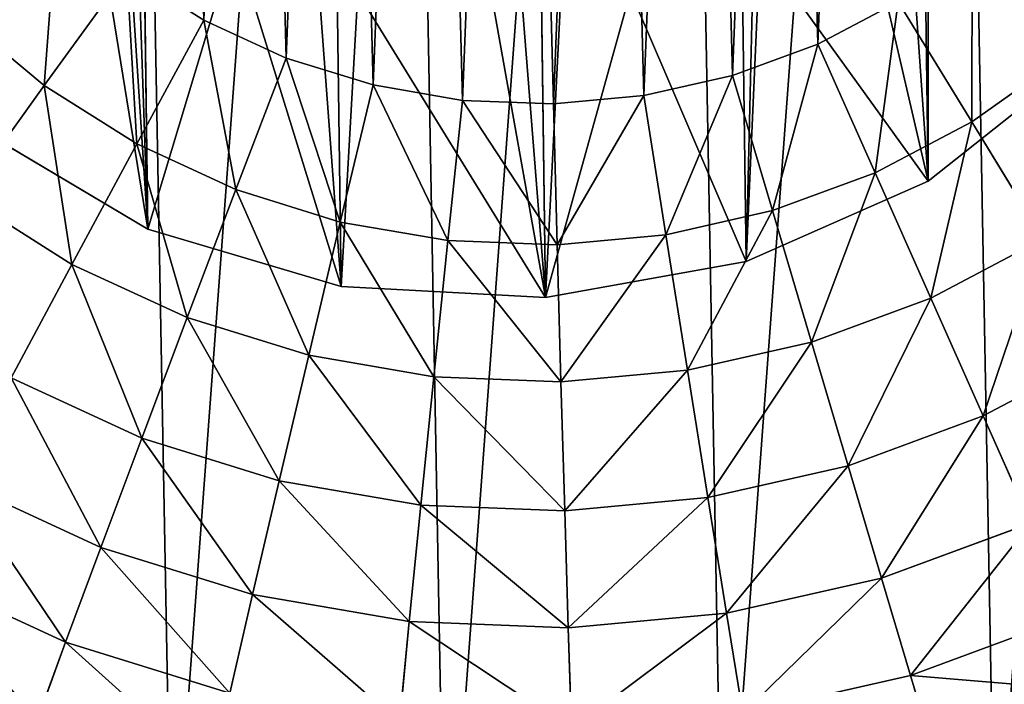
# Model space of a CAD drawing. Extents: x 0 to 230, y 0 to 588.
# Tile 12 of 256: x 110.54 to 119.04, y 104.88 to 110.62. Entities that reach past the tile are written whole.
import ezdxf

# ---------------------------------------------------------------- set-up
doc = ezdxf.new("R2010")
doc.units = 0
doc.header["$LTSCALE"] = 25.4
doc.layers.get('0').update_dxf_attribs({"color": 13, "linetype": 'CONTINUOUS'})

# ---------------------------------------------------------------- blocks, each defined once
blk = doc.blocks.new('VIPER-I-6512-6513_STL_3')
at = {"color": 250}
for p, q in [((-9.649, 144.744, 507.4146), (-9.2881, 118.0193, 465.1574)), ((-9.649, 144.744, 507.4146), (-9.2881, 118.0193, 465.1574)), ((-16.3877, 144.3287, 507.6197), (-16.0268, 117.6041, 465.3625)), ((-16.3877, 144.3287, 507.6197), (-16.0268, 117.6041, 465.3625)), ((-11.2207, 144.0497, 507.8402), (-10.8598, 117.3251, 465.5831)), ((-11.2207, 144.0497, 507.8402), (-10.8598, 117.3251, 465.5831)), ((-14.7198, 143.834, 507.9467), (-14.3589, 117.1094, 465.6896)), ((-14.7198, 143.834, 507.9467), (-14.3589, 117.1094, 465.6896)), ((-12.9538, 143.7387, 508.0221), (-12.5929, 117.0141, 465.765)), ((-12.9538, 143.7387, 508.0221), (-12.5929, 117.0141, 465.765)), ((-16.2084, 119.8297, 460.2601), (-16.9222, 118.8446, 460.1654)), ((-16.2084, 119.8297, 460.2601), (-16.9222, 118.8446, 460.1654)), ((-16.2084, 119.8297, 460.2601), (-15.5446, 119.411, 460.271)), ((-16.2084, 119.8297, 460.2601), (-15.5446, 119.411, 460.271)), ((-10.2414, 119.2031, 460.3073), (-9.5468, 119.5685, 460.3056)), ((-10.2414, 119.2031, 460.3073), (-9.5468, 119.5685, 460.3056)), ((-9.5468, 119.5685, 460.3056), (-8.9111, 118.5306, 460.2201)), ((-9.5468, 119.5685, 460.3056), (-8.9111, 118.5306, 460.2201)), ((-16.9222, 118.8446, 460.1654), (-17.6478, 119.448, 460.151)), ((-16.9222, 118.8446, 460.1654), (-17.6478, 119.448, 460.151)), ((-15.5446, 119.411, 460.271), (-16.124, 118.3411, 460.1786)), ((-15.5446, 119.411, 460.271), (-16.124, 118.3411, 460.1786)), ((-15.5446, 119.411, 460.271), (-14.8319, 119.0825, 460.2808)), ((-15.5446, 119.411, 460.271), (-14.8319, 119.0825, 460.2808)), ((-10.9777, 118.9314, 460.3071), (-10.2414, 119.2031, 460.3073)), ((-10.9777, 118.9314, 460.3071), (-10.2414, 119.2031, 460.3073)), ((-10.2414, 119.2031, 460.3073), (-9.7463, 118.0911, 460.2221)), ((-10.2414, 119.2031, 460.3073), (-9.7463, 118.0911, 460.2221)), ((-14.8319, 119.0825, 460.2808), (-15.2669, 117.9461, 460.1903)), ((-14.8319, 119.0825, 460.2808), (-15.2669, 117.9461, 460.1903)), ((-14.8319, 119.0825, 460.2808), (-14.0824, 118.8499, 460.2892)), ((-14.8319, 119.0825, 460.2808), (-14.0824, 118.8499, 460.2892)), ((-9.2881, 118.0193, 465.1574), (-7.9944, 119.0454, 464.5196)), ((-9.2881, 118.0193, 465.1574), (-7.9944, 119.0454, 464.5196)), ((-8.1403, 119.0753, 460.216), (-8.9111, 118.5306, 460.2201)), ((-8.1403, 119.0753, 460.216), (-8.9111, 118.5306, 460.2201)), ((-11.7432, 118.7582, 460.3052), (-10.9777, 118.9314, 460.3071)), ((-11.7432, 118.7582, 460.3052), (-10.9777, 118.9314, 460.3071)), ((-10.9777, 118.9314, 460.3071), (-10.6318, 117.7644, 460.222)), ((-10.9777, 118.9314, 460.3071), (-10.6318, 117.7644, 460.222)), ((-16.9222, 118.8446, 460.1654), (-17.613, 117.886, 459.8609)), ((-16.9222, 118.8446, 460.1654), (-17.613, 117.886, 459.8609)), ((-16.124, 118.3411, 460.1786), (-16.9222, 118.8446, 460.1654)), ((-16.124, 118.3411, 460.1786), (-16.9222, 118.8446, 460.1654)), ((-14.0824, 118.8499, 460.2892), (-14.3655, 117.6663, 460.2005)), ((-14.0824, 118.8499, 460.2892), (-14.3655, 117.6663, 460.2005)), ((-14.0824, 118.8499, 460.2892), (-13.3089, 118.717, 460.2962)), ((-14.0824, 118.8499, 460.2892), (-13.3089, 118.717, 460.2962)), ((-12.5247, 118.6863, 460.3016), (-11.7432, 118.7582, 460.3052)), ((-12.5247, 118.6863, 460.3016), (-11.7432, 118.7582, 460.3052)), ((-11.7432, 118.7582, 460.3052), (-11.5524, 117.556, 460.2197)), ((-11.7432, 118.7582, 460.3052), (-11.5524, 117.556, 460.2197)), ((-13.3089, 118.717, 460.2962), (-13.4353, 117.5066, 460.2088)), ((-13.3089, 118.717, 460.2962), (-13.4353, 117.5066, 460.2088)), ((-13.3089, 118.717, 460.2962), (-12.5247, 118.6863, 460.3016)), ((-13.3089, 118.717, 460.2962), (-12.5247, 118.6863, 460.3016)), ((-12.5247, 118.6863, 460.3016), (-12.4922, 117.4696, 460.2153)), ((-12.5247, 118.6863, 460.3016), (-12.4922, 117.4696, 460.2153)), ((-8.9111, 118.5306, 460.2201), (-9.7463, 118.0911, 460.2221)), ((-8.9111, 118.5306, 460.2201), (-9.7463, 118.0911, 460.2221)), ((-8.9111, 118.5306, 460.2201), (-8.2933, 117.5207, 459.9246)), ((-8.9111, 118.5306, 460.2201), (-8.2933, 117.5207, 459.9246)), ((-17.4729, 118.4613, 464.808), (-16.0268, 117.6041, 465.3625)), ((-17.4729, 118.4613, 464.808), (-16.0268, 117.6041, 465.3625)), ((-16.124, 118.3411, 460.1786), (-16.6844, 117.3003, 459.8762)), ((-16.124, 118.3411, 460.1786), (-16.6844, 117.3003, 459.8762)), ((-15.2669, 117.9461, 460.1903), (-16.124, 118.3411, 460.1786)), ((-15.2669, 117.9461, 460.1903), (-16.124, 118.3411, 460.1786)), ((-9.7463, 118.0911, 460.2221), (-10.6318, 117.7644, 460.222)), ((-9.7463, 118.0911, 460.2221), (-10.6318, 117.7644, 460.222)), ((-9.7463, 118.0911, 460.2221), (-9.265, 117.0094, 459.9269)), ((-9.7463, 118.0911, 460.2221), (-9.265, 117.0094, 459.9269)), ((-10.8598, 117.3251, 465.5831), (-9.2881, 118.0193, 465.1574)), ((-10.8598, 117.3251, 465.5831), (-9.2881, 118.0193, 465.1574)), ((-15.2669, 117.9461, 460.1903), (-15.6873, 116.8407, 459.8899)), ((-15.2669, 117.9461, 460.1903), (-15.6873, 116.8407, 459.8899)), ((-14.3655, 117.6663, 460.2005), (-15.2669, 117.9461, 460.1903)), ((-14.3655, 117.6663, 460.2005), (-15.2669, 117.9461, 460.1903)), ((-16.6844, 117.3003, 459.8762), (-17.613, 117.886, 459.8609)), ((-16.6844, 117.3003, 459.8762), (-17.613, 117.886, 459.8609)), ((-10.6318, 117.7644, 460.222), (-11.5524, 117.556, 460.2197)), ((-10.6318, 117.7644, 460.222), (-11.5524, 117.556, 460.2197)), ((-10.6318, 117.7644, 460.222), (-10.2952, 116.6293, 459.9267)), ((-10.6318, 117.7644, 460.222), (-10.2952, 116.6293, 459.9267)), ((-14.3655, 117.6663, 460.2005), (-14.6387, 116.5152, 459.9017)), ((-14.3655, 117.6663, 460.2005), (-14.6387, 116.5152, 459.9017)), ((-13.4353, 117.5066, 460.2088), (-14.3655, 117.6663, 460.2005)), ((-13.4353, 117.5066, 460.2088), (-14.3655, 117.6663, 460.2005)), ((-16.0268, 117.6041, 465.3625), (-14.3589, 117.1094, 465.6896)), ((-16.0268, 117.6041, 465.3625), (-14.3589, 117.1094, 465.6896)), ((-11.5524, 117.556, 460.2197), (-12.4922, 117.4696, 460.2153)), ((-11.5524, 117.556, 460.2197), (-12.4922, 117.4696, 460.2153)), ((-11.5524, 117.556, 460.2197), (-11.3661, 116.387, 459.9241)), ((-11.5524, 117.556, 460.2197), (-11.3661, 116.387, 459.9241)), ((-13.4353, 117.5066, 460.2088), (-13.5566, 116.3294, 459.9114)), ((-13.4353, 117.5066, 460.2088), (-13.5566, 116.3294, 459.9114)), ((-12.4922, 117.4696, 460.2153), (-13.4353, 117.5066, 460.2088)), ((-12.4922, 117.4696, 460.2153), (-13.4353, 117.5066, 460.2088)), ((-12.4922, 117.4696, 460.2153), (-12.4595, 116.2864, 459.9189)), ((-12.4922, 117.4696, 460.2153), (-12.4595, 116.2864, 459.9189)), ((-8.2933, 117.5207, 459.9246), (-9.265, 117.0094, 459.9269)), ((-8.2933, 117.5207, 459.9246), (-9.265, 117.0094, 459.9269)), ((-16.6844, 117.3003, 459.8762), (-17.2089, 116.3201, 459.3732)), ((-16.6844, 117.3003, 459.8762), (-17.2089, 116.3201, 459.3732)), ((-15.6873, 116.8407, 459.8899), (-16.6844, 117.3003, 459.8762)), ((-15.6873, 116.8407, 459.8899), (-16.6844, 117.3003, 459.8762)), ((-12.5929, 117.0141, 465.765), (-10.8598, 117.3251, 465.5831)), ((-12.5929, 117.0141, 465.765), (-10.8598, 117.3251, 465.5831)), ((-14.3589, 117.1094, 465.6896), (-12.5929, 117.0141, 465.765)), ((-14.3589, 117.1094, 465.6896), (-12.5929, 117.0141, 465.765)), ((-9.265, 117.0094, 459.9269), (-10.2952, 116.6293, 459.9267)), ((-9.265, 117.0094, 459.9269), (-10.2952, 116.6293, 459.9267)), ((-9.265, 117.0094, 459.9269), (-8.8121, 115.9909, 459.4306)), ((-9.265, 117.0094, 459.9269), (-8.8121, 115.9909, 459.4306)), ((-15.6873, 116.8407, 459.8899), (-16.0804, 115.8, 459.3887)), ((-15.6873, 116.8407, 459.8899), (-16.0804, 115.8, 459.3887)), ((-14.6387, 116.5152, 459.9017), (-15.6873, 116.8407, 459.8899)), ((-14.6387, 116.5152, 459.9017), (-15.6873, 116.8407, 459.8899)), ((-10.2952, 116.6293, 459.9267), (-11.3661, 116.387, 459.9241)), ((-10.2952, 116.6293, 459.9267), (-11.3661, 116.387, 459.9241)), ((-10.2952, 116.6293, 459.9267), (-9.9779, 115.5608, 459.4304)), ((-10.2952, 116.6293, 459.9267), (-9.9779, 115.5608, 459.4304)), ((-7.7124, 116.5695, 459.4279), (-8.8121, 115.9909, 459.4306)), ((-7.7124, 116.5695, 459.4279), (-8.8121, 115.9909, 459.4306)), ((-14.6387, 116.5152, 459.9017), (-14.8937, 115.4316, 459.4021)), ((-14.6387, 116.5152, 459.9017), (-14.8937, 115.4316, 459.4021)), ((-13.5566, 116.3294, 459.9114), (-14.6387, 116.5152, 459.9017)), ((-13.5566, 116.3294, 459.9114), (-14.6387, 116.5152, 459.9017)), ((-11.3661, 116.387, 459.9241), (-12.4595, 116.2864, 459.9189)), ((-11.3661, 116.387, 459.9241), (-12.4595, 116.2864, 459.9189)), ((-11.3661, 116.387, 459.9241), (-11.1899, 115.2864, 459.4274)), ((-11.3661, 116.387, 459.9241), (-11.1899, 115.2864, 459.4274)), ((-16.0804, 115.8, 459.3887), (-17.2089, 116.3201, 459.3732)), ((-16.0804, 115.8, 459.3887), (-17.2089, 116.3201, 459.3732)), ((-13.5566, 116.3294, 459.9114), (-13.669, 115.2213, 459.4131)), ((-13.5566, 116.3294, 459.9114), (-13.669, 115.2213, 459.4131)), ((-12.4595, 116.2864, 459.9189), (-13.5566, 116.3294, 459.9114)), ((-12.4595, 116.2864, 459.9189), (-13.5566, 116.3294, 459.9114)), ((-12.4595, 116.2864, 459.9189), (-12.4273, 115.1727, 459.4216)), ((-12.4595, 116.2864, 459.9189), (-12.4273, 115.1727, 459.4216)), ((-8.8121, 115.9909, 459.4306), (-9.9779, 115.5608, 459.4304)), ((-8.8121, 115.9909, 459.4306), (-9.9779, 115.5608, 459.4304)), ((-8.8121, 115.9909, 459.4306), (-8.4012, 115.0665, 458.7483)), ((-8.8121, 115.9909, 459.4306), (-8.4012, 115.0665, 458.7483)), ((-16.0804, 115.8, 459.3887), (-16.4343, 114.8555, 458.702)), ((-16.0804, 115.8, 459.3887), (-16.4343, 114.8555, 458.702)), ((-14.8937, 115.4316, 459.4021), (-16.0804, 115.8, 459.3887)), ((-14.8937, 115.4316, 459.4021), (-16.0804, 115.8, 459.3887)), ((-9.9779, 115.5608, 459.4304), (-11.1899, 115.2864, 459.4274)), ((-9.9779, 115.5608, 459.4304), (-11.1899, 115.2864, 459.4274)), ((-9.9779, 115.5608, 459.4304), (-9.6897, 114.5911, 458.748)), ((-9.9779, 115.5608, 459.4304), (-9.6897, 114.5911, 458.748)), ((-16.4343, 114.8555, 458.702), (-17.6815, 115.4303, 458.6849)), ((-16.4343, 114.8555, 458.702), (-17.6815, 115.4303, 458.6849)), ((-14.8937, 115.4316, 459.4021), (-15.1227, 114.4484, 458.7167)), ((-14.8937, 115.4316, 459.4021), (-15.1227, 114.4484, 458.7167)), ((-13.669, 115.2213, 459.4131), (-14.8937, 115.4316, 459.4021)), ((-13.669, 115.2213, 459.4131), (-14.8937, 115.4316, 459.4021)), ((-11.1899, 115.2864, 459.4274), (-12.4273, 115.1727, 459.4216)), ((-11.1899, 115.2864, 459.4274), (-12.4273, 115.1727, 459.4216)), ((-11.1899, 115.2864, 459.4274), (-11.0292, 114.288, 458.7447)), ((-11.1899, 115.2864, 459.4274), (-11.0292, 114.288, 458.7447)), ((-13.669, 115.2213, 459.4131), (-13.7692, 114.216, 458.7289)), ((-13.669, 115.2213, 459.4131), (-13.7692, 114.216, 458.7289)), ((-12.4273, 115.1727, 459.4216), (-13.669, 115.2213, 459.4131)), ((-12.4273, 115.1727, 459.4216), (-13.669, 115.2213, 459.4131)), ((-12.4273, 115.1727, 459.4216), (-12.3969, 114.1622, 458.7383)), ((-12.4273, 115.1727, 459.4216), (-12.3969, 114.1622, 458.7383)), ((-8.4012, 115.0665, 458.7483), (-9.6897, 114.5911, 458.748)), ((-8.4012, 115.0665, 458.7483), (-9.6897, 114.5911, 458.748)), ((-16.4343, 114.8555, 458.702), (-16.7382, 114.036, 457.8506)), ((-16.4343, 114.8555, 458.702), (-16.7382, 114.036, 457.8506)), ((-15.1227, 114.4484, 458.7167), (-16.4343, 114.8555, 458.702)), ((-15.1227, 114.4484, 458.7167), (-16.4343, 114.8555, 458.702)), ((-16.7382, 114.036, 457.8506), (-18.0879, 114.6581, 457.832)), ((-16.7382, 114.036, 457.8506), (-18.0879, 114.6581, 457.832)), ((-9.6897, 114.5911, 458.748), (-11.0292, 114.288, 458.7447)), ((-9.6897, 114.5911, 458.748), (-11.0292, 114.288, 458.7447)), ((-9.6897, 114.5911, 458.748), (-9.4394, 113.7499, 457.9004)), ((-9.6897, 114.5911, 458.748), (-9.4394, 113.7499, 457.9004)), ((-15.1227, 114.4484, 458.7167), (-15.3188, 113.5955, 457.8665)), ((-15.1227, 114.4484, 458.7167), (-15.3188, 113.5955, 457.8665)), ((-13.7692, 114.216, 458.7289), (-15.1227, 114.4484, 458.7167)), ((-13.7692, 114.216, 458.7289), (-15.1227, 114.4484, 458.7167)), ((-11.0292, 114.288, 458.7447), (-12.3969, 114.1622, 458.7383)), ((-11.0292, 114.288, 458.7447), (-12.3969, 114.1622, 458.7383)), ((-11.0292, 114.288, 458.7447), (-10.889, 113.4218, 457.8968)), ((-11.0292, 114.288, 458.7447), (-10.889, 113.4218, 457.8968)), ((-8.045, 114.2644, 457.9006), (-9.4394, 113.7499, 457.9004)), ((-8.045, 114.2644, 457.9006), (-9.4394, 113.7499, 457.9004)), ((-13.7692, 114.216, 458.7289), (-13.854, 113.3439, 457.8797)), ((-13.7692, 114.216, 458.7289), (-13.854, 113.3439, 457.8797)), ((-12.3969, 114.1622, 458.7383), (-13.7692, 114.216, 458.7289)), ((-12.3969, 114.1622, 458.7383), (-13.7692, 114.216, 458.7289)), ((-12.3969, 114.1622, 458.7383), (-12.369, 113.2857, 457.8898)), ((-12.3969, 114.1622, 458.7383), (-12.369, 113.2857, 457.8898)), ((-16.7382, 114.036, 457.8506), (-16.9828, 113.3664, 456.8603)), ((-16.7382, 114.036, 457.8506), (-16.9828, 113.3664, 456.8603)), ((-15.3188, 113.5955, 457.8665), (-16.7382, 114.036, 457.8506)), ((-15.3188, 113.5955, 457.8665), (-16.7382, 114.036, 457.8506)), ((-9.4394, 113.7499, 457.9004), (-10.889, 113.4218, 457.8968)), ((-9.4394, 113.7499, 457.9004), (-10.889, 113.4218, 457.8968)), ((-9.4394, 113.7499, 457.9004), (-9.2344, 113.0627, 456.9132)), ((-9.4394, 113.7499, 457.9004), (-9.2344, 113.0627, 456.9132))]:
    blk.add_line(p, q, dxfattribs=at)
at = {"color": 7}
mesh = blk.add_polyface(dxfattribs=at)
corners = [(-7.9944, 119.0454, 464.5196), (-9.649, 144.744, 507.4146), (-9.2881, 118.0193, 465.1574), (-8.3553, 145.7701, 506.7767)]
mesh.append_faces([[corners[k] for k in face] for face in [(0, 1, 2), (1, 0, 3)]], dxfattribs={"vtx0": -1, "color": 7})
mesh = blk.add_polyface(dxfattribs=at)
corners = [(-16.0268, 117.6041, 465.3625), (-17.8338, 145.1859, 507.0652), (-17.4729, 118.4613, 464.808), (-16.3877, 144.3287, 507.6197)]
mesh.append_faces([[corners[k] for k in face] for face in [(0, 1, 2), (1, 0, 3)]], dxfattribs={"vtx0": -1, "color": 7})
mesh = blk.add_polyface(dxfattribs=at)
corners = [(-9.649, 144.744, 507.4146), (-10.8598, 117.3251, 465.5831), (-9.2881, 118.0193, 465.1574), (-11.2207, 144.0497, 507.8402)]
mesh.append_faces([[corners[k] for k in face] for face in [(0, 1, 2), (1, 0, 3)]], dxfattribs={"vtx0": -1, "color": 7})
mesh = blk.add_polyface(dxfattribs=at)
corners = [(-14.3589, 117.1094, 465.6896), (-16.3877, 144.3287, 507.6197), (-16.0268, 117.6041, 465.3625), (-14.7198, 143.834, 507.9467)]
mesh.append_faces([[corners[k] for k in face] for face in [(0, 1, 2), (1, 0, 3)]], dxfattribs={"vtx0": -1, "color": 7})
mesh = blk.add_polyface(dxfattribs=at)
corners = [(-11.2207, 144.0497, 507.8402), (-12.5929, 117.0141, 465.765), (-10.8598, 117.3251, 465.5831), (-12.9538, 143.7387, 508.0221)]
mesh.append_faces([[corners[k] for k in face] for face in [(0, 1, 2), (1, 0, 3)]], dxfattribs={"vtx0": -1, "color": 7})
mesh = blk.add_polyface(dxfattribs=at)
corners = [(-12.5929, 117.0141, 465.765), (-14.7198, 143.834, 507.9467), (-14.3589, 117.1094, 465.6896), (-12.9538, 143.7387, 508.0221)]
mesh.append_faces([[corners[k] for k in face] for face in [(0, 1, 2), (1, 0, 3)]], dxfattribs={"vtx0": -1, "color": 7})
mesh = blk.add_polyface(dxfattribs=at)
corners = [(-25.3163, 126.3445, 430.0927), (-25.2281, 121.5684, 430.1713), (-25.4935, 123.9523, 430.1307), (-24.7025, 128.6633, 430.0587), (-24.5291, 119.2739, 430.2131), (-23.673, 130.83, 430.0297), (-23.4204, 117.1469, 430.2547), (-22.2629, 132.7707, 430.0067), (-21.9396, 115.2599, 430.2946), (-20.5202, 134.4193, 429.9906), (-20.1372, 113.6772, 430.3317), (-18.5043, 135.7196, 429.9818), (-18.0746, 112.4525, 430.3644), (-16.2837, 136.6275, 429.9807), (-15.8221, 111.6277, 430.3918), (-13.9342, 137.1119, 429.9874), (-13.4563, 111.2308, 430.413), (-11.5357, 137.1565, 430.0015), (-11.0577, 111.2753, 430.4271), (-9.1698, 136.7596, 430.0226), (-8.7082, 111.7597, 430.4337), (-6.9173, 135.9347, 430.05), (-6.4876, 112.6676, 430.4326), (-4.8547, 134.7101, 430.0828), (-4.4717, 113.968, 430.4239), (-3.0524, 133.1273, 430.1198), (-2.729, 115.6165, 430.4077), (-1.5716, 131.2403, 430.1598), (-1.3189, 117.5572, 430.3848), (-0.4628, 129.1133, 430.2014), (-0.2894, 119.7239, 430.3558), (0.2362, 126.8188, 430.2432), (0.3244, 122.0428, 430.3217), (0.5016, 124.4349, 430.2838)]
mesh.append_faces([[corners[k] for k in face] for face in [(0, 1, 2), (32, 31, 33)]], dxfattribs={"vtx0": -1, "color": 7})
mesh.append_faces([[corners[k] for k in face] for face in [(1, 3, 4), (4, 5, 6), (6, 7, 8), (8, 9, 10), (10, 11, 12), (12, 13, 14), (14, 15, 16), (16, 17, 18), (18, 19, 20), (20, 21, 22), (22, 23, 24), (24, 25, 26), (26, 27, 28), (28, 29, 30), (30, 31, 32)]], dxfattribs={"vtx0": -1, "vtx1": -1, "color": 7})
mesh.append_faces([[corners[k] for k in face] for face in [(1, 0, 3), (4, 3, 5), (6, 5, 7), (8, 7, 9), (10, 9, 11), (12, 11, 13), (14, 13, 15), (16, 15, 17), (18, 17, 19), (20, 19, 21), (22, 21, 23), (24, 23, 25), (26, 25, 27), (28, 27, 29), (30, 29, 31)]], dxfattribs={"vtx0": -1, "vtx2": -1, "color": 7})
mesh = blk.add_polyface(dxfattribs=at)
corners = [(-18.6077, 123.7445, 460.1813), (-18.6487, 125.31, 460.1555), (-18.6795, 124.5259, 460.1681), (-18.5157, 126.0834, 460.1437), (-18.4345, 122.9791, 460.1949), (-18.283, 126.8329, 460.1329), (-18.1629, 122.2429, 460.2086), (-17.9544, 127.5456, 460.1233), (-17.7975, 121.5484, 460.2222), (-17.5356, 128.2093, 460.115), (-17.3445, 120.9076, 460.2354), (-17.0337, 128.8126, 460.1083), (-16.8118, 120.3314, 460.2482), (-16.4574, 129.3454, 460.1031), (-16.2084, 119.8297, 460.2601), (-15.8165, 129.7983, 460.0997), (-15.5446, 119.411, 460.271), (-15.1219, 130.1638, 460.0981), (-14.8319, 119.0825, 460.2808), (-14.3856, 130.4354, 460.0982), (-14.0824, 118.8499, 460.2892), (-13.6201, 130.6087, 460.1001), (-13.3089, 118.717, 460.2962), (-12.8386, 130.6806, 460.1038), (-12.5247, 118.6863, 460.3016), (-12.0544, 130.6498, 460.1091), (-11.7432, 118.7582, 460.3052), (-11.2809, 130.517, 460.1161), (-10.9777, 118.9314, 460.3071), (-10.5314, 130.2843, 460.1245), (-10.2414, 119.2031, 460.3073), (-9.8187, 129.9559, 460.1343), (-9.5468, 119.5685, 460.3056), (-9.1549, 129.5372, 460.1452), (-8.9059, 120.0215, 460.3022), (-8.5515, 129.0354, 460.1572), (-8.3296, 120.5542, 460.297), (-8.0188, 128.4592, 460.1699), (-7.8277, 121.1576, 460.2903), (-7.5659, 127.8184, 460.1831), (-7.4089, 121.8213, 460.282), (-7.2004, 127.124, 460.1967), (-7.0803, 122.534, 460.2724), (-6.9288, 126.3878, 460.2104), (-6.8476, 123.2834, 460.2616), (-6.7556, 125.6224, 460.224), (-6.7146, 124.0568, 460.2498), (-6.6838, 124.841, 460.2372)]
mesh.append_faces([[corners[k] for k in face] for face in [(0, 1, 2), (45, 46, 47)]], dxfattribs={"vtx0": -1, "color": 7})
mesh.append_faces([[corners[k] for k in face] for face in [(1, 0, 3), (3, 4, 5), (5, 6, 7), (7, 8, 9), (9, 10, 11), (11, 12, 13), (13, 14, 15), (15, 16, 17), (17, 18, 19), (19, 20, 21), (21, 22, 23), (23, 24, 25), (25, 26, 27), (27, 28, 29), (29, 30, 31), (31, 32, 33), (33, 34, 35), (35, 36, 37), (37, 38, 39), (39, 40, 41), (41, 42, 43), (43, 44, 45)]], dxfattribs={"vtx0": -1, "vtx1": -1, "color": 7})
mesh.append_faces([[corners[k] for k in face] for face in [(3, 0, 4), (5, 4, 6), (7, 6, 8), (9, 8, 10), (11, 10, 12), (13, 12, 14), (15, 14, 16), (17, 16, 18), (19, 18, 20), (21, 20, 22), (23, 22, 24), (25, 24, 26), (27, 26, 28), (29, 28, 30), (31, 30, 32), (33, 32, 34), (35, 34, 36), (37, 36, 38), (39, 38, 40), (41, 40, 42), (43, 42, 44), (45, 44, 46)]], dxfattribs={"vtx0": -1, "vtx2": -1, "color": 7})
mesh = blk.add_polyface(dxfattribs=at)
corners = [(-16.1358, 127.3099, 459.2234), (-16.1362, 120.791, 463.3461), (-17.4724, 126.4911, 459.7298), (-19.2948, 123.9514, 461.3204), (-19.295, 120.9871, 463.1951), (-19.536, 122.4683, 462.2563), (-18.5899, 119.6176, 464.0672), (-18.5895, 125.3263, 460.4568), (-17.4729, 118.4613, 464.808), (-16.0268, 117.6041, 465.3625), (-15.2806, 120.0932, 463.7947), (-14.3589, 117.1094, 465.6896), (-14.2139, 119.6484, 464.0851), (-12.5929, 117.0141, 465.765), (-13.0363, 119.4985, 464.19), (-11.8588, 119.6574, 464.0995), (-10.8598, 117.3251, 465.5831), (-10.792, 120.1103, 463.8222), (-9.2881, 118.0193, 465.1574), (-9.9363, 120.8146, 463.3841), (-9.9359, 127.3335, 459.2614), (-9.2875, 126.9955, 459.4807), (-7.9944, 119.0454, 464.5196), (-7.9939, 125.9793, 460.1344), (-7.0746, 120.3272, 463.7168), (-7.0743, 124.7045, 460.9485), (-6.5969, 121.7697, 462.8086), (-6.5968, 123.2657, 461.8625)]
mesh.append_faces([[corners[k] for k in face] for face in [(3, 4, 5), (26, 25, 27)]], dxfattribs={"vtx0": -1, "color": 7})
mesh.append_faces([[corners[k] for k in face] for face in [(4, 3, 6), (6, 7, 8), (8, 2, 9), (9, 10, 11), (11, 12, 13), (13, 15, 16), (16, 17, 18), (18, 21, 22), (22, 23, 24), (24, 25, 26)]], dxfattribs={"vtx0": -1, "vtx1": -1, "color": 7})
mesh.append_faces([[corners[k] for k in face] for face in [(9, 2, 1)]], dxfattribs={"vtx0": -1, "vtx1": -1, "vtx2": -1, "color": 7})
mesh.append_faces([[corners[k] for k in face] for face in [(6, 3, 7), (8, 7, 2), (9, 1, 10), (11, 10, 12), (13, 12, 14), (13, 14, 15), (16, 15, 17), (18, 17, 19), (18, 19, 20), (18, 20, 21), (22, 21, 23), (24, 23, 25)]], dxfattribs={"vtx0": -1, "vtx2": -1, "color": 7})
mesh.append_faces([[corners[k] for k in face] for face in [(0, 1, 2)]], dxfattribs={"vtx1": -1, "color": 7})
mesh = blk.add_polyface(dxfattribs=at)
corners = [(-8.1403, 119.0753, 460.216), (-8.3296, 120.5542, 460.297), (-8.9059, 120.0215, 460.3022), (-7.4472, 119.7159, 460.2098)]
mesh.append_faces([[corners[k] for k in face] for face in [(0, 1, 2), (1, 0, 3)]], dxfattribs={"vtx0": -1, "color": 7})
mesh = blk.add_polyface(dxfattribs=at)
corners = [(-16.9222, 118.8446, 460.1654), (-16.8118, 120.3314, 460.2482), (-17.6478, 119.448, 460.151), (-16.2084, 119.8297, 460.2601)]
mesh.append_faces([[corners[k] for k in face] for face in [(0, 1, 2), (1, 0, 3)]], dxfattribs={"vtx0": -1, "color": 7})
mesh = blk.add_polyface(dxfattribs=at)
corners = [(-8.9111, 118.5306, 460.2201), (-8.9059, 120.0215, 460.3022), (-9.5468, 119.5685, 460.3056), (-8.1403, 119.0753, 460.216)]
mesh.append_faces([[corners[k] for k in face] for face in [(0, 1, 2), (1, 0, 3)]], dxfattribs={"vtx0": -1, "color": 7})
mesh = blk.add_polyface(dxfattribs=at)
corners = [(-16.124, 118.3411, 460.1786), (-16.2084, 119.8297, 460.2601), (-16.9222, 118.8446, 460.1654), (-15.5446, 119.411, 460.271)]
mesh.append_faces([[corners[k] for k in face] for face in [(0, 1, 2), (1, 0, 3)]], dxfattribs={"vtx0": -1, "color": 7})
mesh = blk.add_polyface(dxfattribs=at)
corners = [(-9.7463, 118.0911, 460.2221), (-9.5468, 119.5685, 460.3056), (-10.2414, 119.2031, 460.3073), (-8.9111, 118.5306, 460.2201)]
mesh.append_faces([[corners[k] for k in face] for face in [(0, 1, 2), (1, 0, 3)]], dxfattribs={"vtx0": -1, "color": 7})
mesh = blk.add_polyface(dxfattribs=at)
corners = [(-17.613, 117.886, 459.8609), (-17.6478, 119.448, 460.151), (-18.4572, 118.588, 459.8442), (-16.9222, 118.8446, 460.1654)]
mesh.append_faces([[corners[k] for k in face] for face in [(0, 1, 2), (1, 0, 3)]], dxfattribs={"vtx0": -1, "color": 7})
mesh = blk.add_polyface(dxfattribs=at)
corners = [(-15.2669, 117.9461, 460.1903), (-15.5446, 119.411, 460.271), (-16.124, 118.3411, 460.1786), (-14.8319, 119.0825, 460.2808)]
mesh.append_faces([[corners[k] for k in face] for face in [(0, 1, 2), (1, 0, 3)]], dxfattribs={"vtx0": -1, "color": 7})
mesh = blk.add_polyface(dxfattribs=at)
corners = [(-10.6318, 117.7644, 460.222), (-10.2414, 119.2031, 460.3073), (-10.9777, 118.9314, 460.3071), (-9.7463, 118.0911, 460.2221)]
mesh.append_faces([[corners[k] for k in face] for face in [(0, 1, 2), (1, 0, 3)]], dxfattribs={"vtx0": -1, "color": 7})
mesh = blk.add_polyface(dxfattribs=at)
corners = [(-14.3655, 117.6663, 460.2005), (-14.8319, 119.0825, 460.2808), (-15.2669, 117.9461, 460.1903), (-14.0824, 118.8499, 460.2892)]
mesh.append_faces([[corners[k] for k in face] for face in [(0, 1, 2), (1, 0, 3)]], dxfattribs={"vtx0": -1, "color": 7})
mesh = blk.add_polyface(dxfattribs=at)
corners = [(-8.2933, 117.5207, 459.9246), (-8.1403, 119.0753, 460.216), (-8.9111, 118.5306, 460.2201), (-7.3967, 118.1544, 459.9198)]
mesh.append_faces([[corners[k] for k in face] for face in [(0, 1, 2), (1, 0, 3)]], dxfattribs={"vtx0": -1, "color": 7})
mesh = blk.add_polyface(dxfattribs=at)
corners = [(-11.5524, 117.556, 460.2197), (-10.9777, 118.9314, 460.3071), (-11.7432, 118.7582, 460.3052), (-10.6318, 117.7644, 460.222)]
mesh.append_faces([[corners[k] for k in face] for face in [(0, 1, 2), (1, 0, 3)]], dxfattribs={"vtx0": -1, "color": 7})
mesh = blk.add_polyface(dxfattribs=at)
corners = [(-16.6844, 117.3003, 459.8762), (-16.9222, 118.8446, 460.1654), (-17.613, 117.886, 459.8609), (-16.124, 118.3411, 460.1786)]
mesh.append_faces([[corners[k] for k in face] for face in [(0, 1, 2), (1, 0, 3)]], dxfattribs={"vtx0": -1, "color": 7})
mesh = blk.add_polyface(dxfattribs=at)
corners = [(-13.4353, 117.5066, 460.2088), (-14.0824, 118.8499, 460.2892), (-14.3655, 117.6663, 460.2005), (-13.3089, 118.717, 460.2962)]
mesh.append_faces([[corners[k] for k in face] for face in [(0, 1, 2), (1, 0, 3)]], dxfattribs={"vtx0": -1, "color": 7})
mesh = blk.add_polyface(dxfattribs=at)
corners = [(-12.4922, 117.4696, 460.2153), (-11.7432, 118.7582, 460.3052), (-12.5247, 118.6863, 460.3016), (-11.5524, 117.556, 460.2197)]
mesh.append_faces([[corners[k] for k in face] for face in [(0, 1, 2), (1, 0, 3)]], dxfattribs={"vtx0": -1, "color": 7})
mesh = blk.add_polyface(dxfattribs=at)
corners = [(-12.4922, 117.4696, 460.2153), (-13.3089, 118.717, 460.2962), (-13.4353, 117.5066, 460.2088), (-12.5247, 118.6863, 460.3016)]
mesh.append_faces([[corners[k] for k in face] for face in [(0, 1, 2), (1, 0, 3)]], dxfattribs={"vtx0": -1, "color": 7})
mesh = blk.add_polyface(dxfattribs=at)
corners = [(-9.265, 117.0094, 459.9269), (-8.9111, 118.5306, 460.2201), (-9.7463, 118.0911, 460.2221), (-8.2933, 117.5207, 459.9246)]
mesh.append_faces([[corners[k] for k in face] for face in [(0, 1, 2), (1, 0, 3)]], dxfattribs={"vtx0": -1, "color": 7})
mesh = blk.add_polyface(dxfattribs=at)
corners = [(-15.6873, 116.8407, 459.8899), (-16.124, 118.3411, 460.1786), (-16.6844, 117.3003, 459.8762), (-15.2669, 117.9461, 460.1903)]
mesh.append_faces([[corners[k] for k in face] for face in [(0, 1, 2), (1, 0, 3)]], dxfattribs={"vtx0": -1, "color": 7})
mesh = blk.add_polyface(dxfattribs=at)
corners = [(-10.2952, 116.6293, 459.9267), (-9.7463, 118.0911, 460.2221), (-10.6318, 117.7644, 460.222), (-9.265, 117.0094, 459.9269)]
mesh.append_faces([[corners[k] for k in face] for face in [(0, 1, 2), (1, 0, 3)]], dxfattribs={"vtx0": -1, "color": 7})
mesh = blk.add_polyface(dxfattribs=at)
corners = [(-14.6387, 116.5152, 459.9017), (-15.2669, 117.9461, 460.1903), (-15.6873, 116.8407, 459.8899), (-14.3655, 117.6663, 460.2005)]
mesh.append_faces([[corners[k] for k in face] for face in [(0, 1, 2), (1, 0, 3)]], dxfattribs={"vtx0": -1, "color": 7})
mesh = blk.add_polyface(dxfattribs=at)
corners = [(-17.2089, 116.3201, 459.3732), (-17.613, 117.886, 459.8609), (-18.2598, 116.983, 459.3559), (-16.6844, 117.3003, 459.8762)]
mesh.append_faces([[corners[k] for k in face] for face in [(0, 1, 2), (1, 0, 3)]], dxfattribs={"vtx0": -1, "color": 7})
mesh = blk.add_polyface(dxfattribs=at)
corners = [(-11.3661, 116.387, 459.9241), (-10.6318, 117.7644, 460.222), (-11.5524, 117.556, 460.2197), (-10.2952, 116.6293, 459.9267)]
mesh.append_faces([[corners[k] for k in face] for face in [(0, 1, 2), (1, 0, 3)]], dxfattribs={"vtx0": -1, "color": 7})
mesh = blk.add_polyface(dxfattribs=at)
corners = [(-13.5566, 116.3294, 459.9114), (-14.3655, 117.6663, 460.2005), (-14.6387, 116.5152, 459.9017), (-13.4353, 117.5066, 460.2088)]
mesh.append_faces([[corners[k] for k in face] for face in [(0, 1, 2), (1, 0, 3)]], dxfattribs={"vtx0": -1, "color": 7})
mesh = blk.add_polyface(dxfattribs=at)
corners = [(-12.4595, 116.2864, 459.9189), (-11.5524, 117.556, 460.2197), (-12.4922, 117.4696, 460.2153), (-11.3661, 116.387, 459.9241)]
mesh.append_faces([[corners[k] for k in face] for face in [(0, 1, 2), (1, 0, 3)]], dxfattribs={"vtx0": -1, "color": 7})
mesh = blk.add_polyface(dxfattribs=at)
corners = [(-12.4595, 116.2864, 459.9189), (-13.4353, 117.5066, 460.2088), (-13.5566, 116.3294, 459.9114), (-12.4922, 117.4696, 460.2153)]
mesh.append_faces([[corners[k] for k in face] for face in [(0, 1, 2), (1, 0, 3)]], dxfattribs={"vtx0": -1, "color": 7})
mesh = blk.add_polyface(dxfattribs=at)
corners = [(-8.8121, 115.9909, 459.4306), (-8.2933, 117.5207, 459.9246), (-9.265, 117.0094, 459.9269), (-7.7124, 116.5695, 459.4279)]
mesh.append_faces([[corners[k] for k in face] for face in [(0, 1, 2), (1, 0, 3)]], dxfattribs={"vtx0": -1, "color": 7})
mesh = blk.add_polyface(dxfattribs=at)
corners = [(-16.0804, 115.8, 459.3887), (-16.6844, 117.3003, 459.8762), (-17.2089, 116.3201, 459.3732), (-15.6873, 116.8407, 459.8899)]
mesh.append_faces([[corners[k] for k in face] for face in [(0, 1, 2), (1, 0, 3)]], dxfattribs={"vtx0": -1, "color": 7})
mesh = blk.add_polyface(dxfattribs=at)
corners = [(-9.9779, 115.5608, 459.4304), (-9.265, 117.0094, 459.9269), (-10.2952, 116.6293, 459.9267), (-8.8121, 115.9909, 459.4306)]
mesh.append_faces([[corners[k] for k in face] for face in [(0, 1, 2), (1, 0, 3)]], dxfattribs={"vtx0": -1, "color": 7})
mesh = blk.add_polyface(dxfattribs=at)
corners = [(-14.8937, 115.4316, 459.4021), (-15.6873, 116.8407, 459.8899), (-16.0804, 115.8, 459.3887), (-14.6387, 116.5152, 459.9017)]
mesh.append_faces([[corners[k] for k in face] for face in [(0, 1, 2), (1, 0, 3)]], dxfattribs={"vtx0": -1, "color": 7})
mesh = blk.add_polyface(dxfattribs=at)
corners = [(-11.1899, 115.2864, 459.4274), (-10.2952, 116.6293, 459.9267), (-11.3661, 116.387, 459.9241), (-9.9779, 115.5608, 459.4304)]
mesh.append_faces([[corners[k] for k in face] for face in [(0, 1, 2), (1, 0, 3)]], dxfattribs={"vtx0": -1, "color": 7})
mesh = blk.add_polyface(dxfattribs=at)
corners = [(-8.4012, 115.0665, 458.7483), (-7.7124, 116.5695, 459.4279), (-8.8121, 115.9909, 459.4306), (-7.1858, 115.706, 458.7453)]
mesh.append_faces([[corners[k] for k in face] for face in [(0, 1, 2), (1, 0, 3)]], dxfattribs={"vtx0": -1, "color": 7})
mesh = blk.add_polyface(dxfattribs=at)
corners = [(-13.669, 115.2213, 459.4131), (-14.6387, 116.5152, 459.9017), (-14.8937, 115.4316, 459.4021), (-13.5566, 116.3294, 459.9114)]
mesh.append_faces([[corners[k] for k in face] for face in [(0, 1, 2), (1, 0, 3)]], dxfattribs={"vtx0": -1, "color": 7})
mesh = blk.add_polyface(dxfattribs=at)
corners = [(-12.4273, 115.1727, 459.4216), (-11.3661, 116.387, 459.9241), (-12.4595, 116.2864, 459.9189), (-11.1899, 115.2864, 459.4274)]
mesh.append_faces([[corners[k] for k in face] for face in [(0, 1, 2), (1, 0, 3)]], dxfattribs={"vtx0": -1, "color": 7})
mesh = blk.add_polyface(dxfattribs=at)
corners = [(-16.4343, 114.8555, 458.702), (-17.2089, 116.3201, 459.3732), (-17.6815, 115.4303, 458.6849), (-16.0804, 115.8, 459.3887)]
mesh.append_faces([[corners[k] for k in face] for face in [(0, 1, 2), (1, 0, 3)]], dxfattribs={"vtx0": -1, "color": 7})
mesh = blk.add_polyface(dxfattribs=at)
corners = [(-12.4273, 115.1727, 459.4216), (-13.5566, 116.3294, 459.9114), (-13.669, 115.2213, 459.4131), (-12.4595, 116.2864, 459.9189)]
mesh.append_faces([[corners[k] for k in face] for face in [(0, 1, 2), (1, 0, 3)]], dxfattribs={"vtx0": -1, "color": 7})
mesh = blk.add_polyface(dxfattribs=at)
corners = [(-9.6897, 114.5911, 458.748), (-8.8121, 115.9909, 459.4306), (-9.9779, 115.5608, 459.4304), (-8.4012, 115.0665, 458.7483)]
mesh.append_faces([[corners[k] for k in face] for face in [(0, 1, 2), (1, 0, 3)]], dxfattribs={"vtx0": -1, "color": 7})
mesh = blk.add_polyface(dxfattribs=at)
corners = [(-15.1227, 114.4484, 458.7167), (-16.0804, 115.8, 459.3887), (-16.4343, 114.8555, 458.702), (-14.8937, 115.4316, 459.4021)]
mesh.append_faces([[corners[k] for k in face] for face in [(0, 1, 2), (1, 0, 3)]], dxfattribs={"vtx0": -1, "color": 7})
mesh = blk.add_polyface(dxfattribs=at)
corners = [(-11.0292, 114.288, 458.7447), (-9.9779, 115.5608, 459.4304), (-11.1899, 115.2864, 459.4274), (-9.6897, 114.5911, 458.748)]
mesh.append_faces([[corners[k] for k in face] for face in [(0, 1, 2), (1, 0, 3)]], dxfattribs={"vtx0": -1, "color": 7})
mesh = blk.add_polyface(dxfattribs=at)
corners = [(-16.7382, 114.036, 457.8506), (-17.6815, 115.4303, 458.6849), (-18.0879, 114.6581, 457.832), (-16.4343, 114.8555, 458.702)]
mesh.append_faces([[corners[k] for k in face] for face in [(0, 1, 2), (1, 0, 3)]], dxfattribs={"vtx0": -1, "color": 7})
mesh = blk.add_polyface(dxfattribs=at)
corners = [(-13.7692, 114.216, 458.7289), (-14.8937, 115.4316, 459.4021), (-15.1227, 114.4484, 458.7167), (-13.669, 115.2213, 459.4131)]
mesh.append_faces([[corners[k] for k in face] for face in [(0, 1, 2), (1, 0, 3)]], dxfattribs={"vtx0": -1, "color": 7})
mesh = blk.add_polyface(dxfattribs=at)
corners = [(-12.3969, 114.1622, 458.7383), (-11.1899, 115.2864, 459.4274), (-12.4273, 115.1727, 459.4216), (-11.0292, 114.288, 458.7447)]
mesh.append_faces([[corners[k] for k in face] for face in [(0, 1, 2), (1, 0, 3)]], dxfattribs={"vtx0": -1, "color": 7})
mesh = blk.add_polyface(dxfattribs=at)
corners = [(-12.3969, 114.1622, 458.7383), (-13.669, 115.2213, 459.4131), (-13.7692, 114.216, 458.7289), (-12.4273, 115.1727, 459.4216)]
mesh.append_faces([[corners[k] for k in face] for face in [(0, 1, 2), (1, 0, 3)]], dxfattribs={"vtx0": -1, "color": 7})
mesh = blk.add_polyface(dxfattribs=at)
corners = [(-9.4394, 113.7499, 457.9004), (-8.4012, 115.0665, 458.7483), (-9.6897, 114.5911, 458.748), (-8.045, 114.2644, 457.9006)]
mesh.append_faces([[corners[k] for k in face] for face in [(0, 1, 2), (1, 0, 3)]], dxfattribs={"vtx0": -1, "color": 7})
mesh = blk.add_polyface(dxfattribs=at)
corners = [(-15.3188, 113.5955, 457.8665), (-16.4343, 114.8555, 458.702), (-16.7382, 114.036, 457.8506), (-15.1227, 114.4484, 458.7167)]
mesh.append_faces([[corners[k] for k in face] for face in [(0, 1, 2), (1, 0, 3)]], dxfattribs={"vtx0": -1, "color": 7})
mesh = blk.add_polyface(dxfattribs=at)
corners = [(-16.9828, 113.3664, 456.8603), (-18.0879, 114.6581, 457.832), (-18.4156, 114.0268, 456.8406), (-16.7382, 114.036, 457.8506)]
mesh.append_faces([[corners[k] for k in face] for face in [(0, 1, 2), (1, 0, 3)]], dxfattribs={"vtx0": -1, "color": 7})
mesh = blk.add_polyface(dxfattribs=at)
corners = [(-10.889, 113.4218, 457.8968), (-9.6897, 114.5911, 458.748), (-11.0292, 114.288, 458.7447), (-9.4394, 113.7499, 457.9004)]
mesh.append_faces([[corners[k] for k in face] for face in [(0, 1, 2), (1, 0, 3)]], dxfattribs={"vtx0": -1, "color": 7})
mesh = blk.add_polyface(dxfattribs=at)
corners = [(-13.854, 113.3439, 457.8797), (-15.1227, 114.4484, 458.7167), (-15.3188, 113.5955, 457.8665), (-13.7692, 114.216, 458.7289)]
mesh.append_faces([[corners[k] for k in face] for face in [(0, 1, 2), (1, 0, 3)]], dxfattribs={"vtx0": -1, "color": 7})
mesh = blk.add_polyface(dxfattribs=at)
corners = [(-12.369, 113.2857, 457.8898), (-11.0292, 114.288, 458.7447), (-12.3969, 114.1622, 458.7383), (-10.889, 113.4218, 457.8968)]
mesh.append_faces([[corners[k] for k in face] for face in [(0, 1, 2), (1, 0, 3)]], dxfattribs={"vtx0": -1, "color": 7})
mesh = blk.add_polyface(dxfattribs=at)
corners = [(-7.7541, 113.6088, 456.9135), (-9.4394, 113.7499, 457.9004), (-9.2344, 113.0627, 456.9132), (-8.045, 114.2644, 457.9006)]
mesh.append_faces([[corners[k] for k in face] for face in [(0, 1, 2), (1, 0, 3)]], dxfattribs={"vtx0": -1, "color": 7})
mesh = blk.add_polyface(dxfattribs=at)
corners = [(-12.369, 113.2857, 457.8898), (-13.7692, 114.216, 458.7289), (-13.854, 113.3439, 457.8797), (-12.3969, 114.1622, 458.7383)]
mesh.append_faces([[corners[k] for k in face] for face in [(0, 1, 2), (1, 0, 3)]], dxfattribs={"vtx0": -1, "color": 7})
mesh = blk.add_polyface(dxfattribs=at)
corners = [(-17.1608, 112.867, 455.7613), (-18.4156, 114.0268, 456.8406), (-18.6549, 113.5556, 455.7408), (-16.9828, 113.3664, 456.8603)]
mesh.append_faces([[corners[k] for k in face] for face in [(0, 1, 2), (1, 0, 3)]], dxfattribs={"vtx0": -1, "color": 7})
mesh = blk.add_polyface(dxfattribs=at)
corners = [(-15.476, 112.8987, 456.8773), (-16.7382, 114.036, 457.8506), (-16.9828, 113.3664, 456.8603), (-15.3188, 113.5955, 457.8665)]
mesh.append_faces([[corners[k] for k in face] for face in [(0, 1, 2), (1, 0, 3)]], dxfattribs={"vtx0": -1, "color": 7})
mesh = blk.add_polyface(dxfattribs=at)
corners = [(-9.2344, 113.0627, 456.9132), (-10.889, 113.4218, 457.8968), (-10.7733, 112.7144, 456.9094), (-9.4394, 113.7499, 457.9004)]
mesh.append_faces([[corners[k] for k in face] for face in [(0, 1, 2), (1, 0, 3)]], dxfattribs={"vtx0": -1, "color": 7})
blk = doc.blocks.new('GRUPUJ_1')
at = {"color": 0}
blk.add_blockref('VIPER-I-6512-6513_STL_3', (127.6715, -8.7968, -2.1073), dxfattribs=at)

msp = doc.modelspace()

# ---------------------------------------------------------------- block references
at = {"color": 0}
msp.add_blockref('GRUPUJ_1', (0, 0), dxfattribs=at)

doc.saveas('drawing.dxf')
